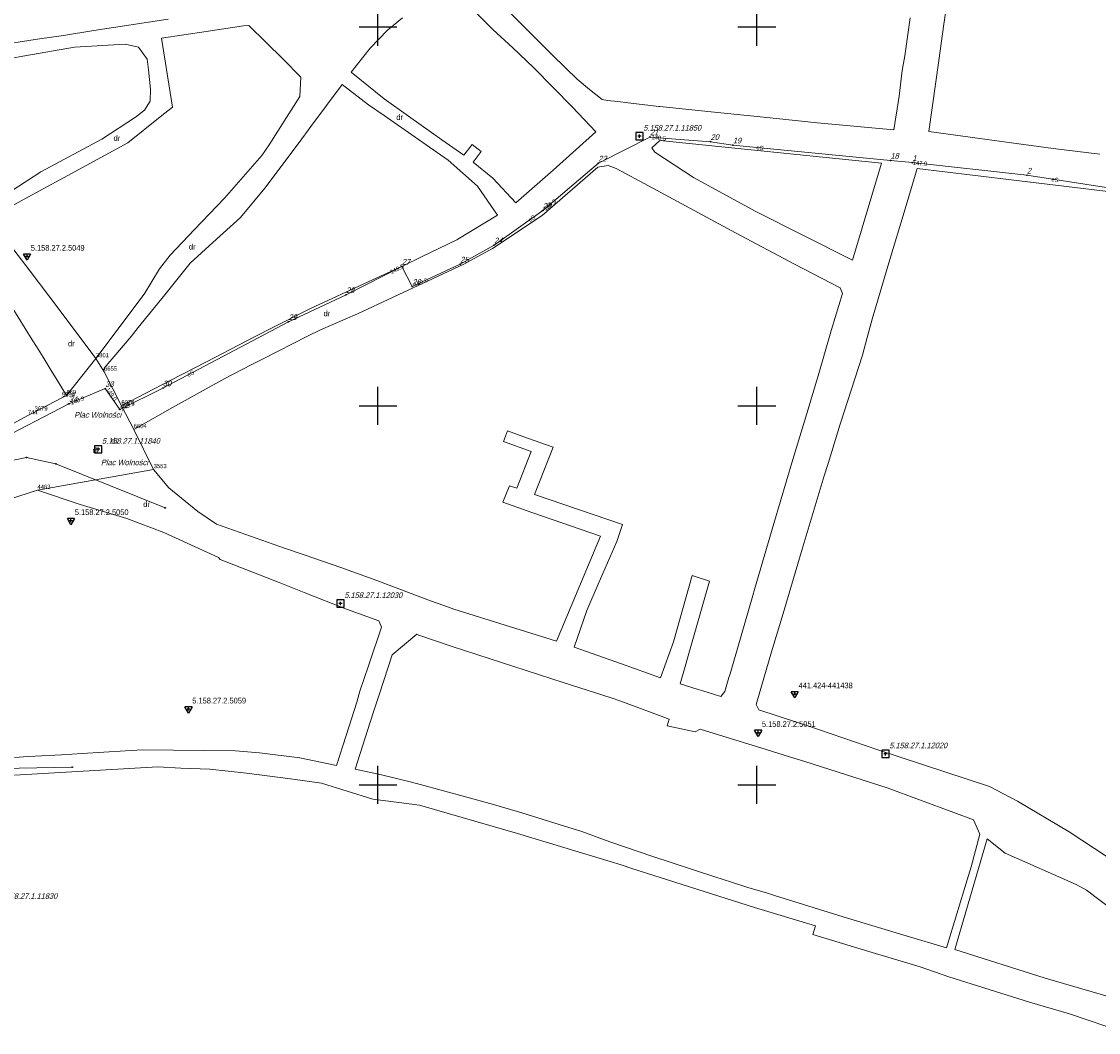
# Model space of a CAD drawing. Header units: metres. Extents: x 5548743 to 5556416, y 5707500 to 5714000.
# Tile 234 of 244: x 5554606 to 5554890, y 5710435 to 5710701. Entities that reach past the tile are written whole.
import ezdxf
from ezdxf.enums import TextEntityAlignment as Align

# ---------------------------------------------------------------- set-up
doc = ezdxf.new("R2010")
doc.units = ezdxf.units.M
doc.linetypes.add('219-1000', pattern=[0])
doc.layers.get('0').update_dxf_attribs({"color": 2, "lineweight": 5})
doc.styles.get("Standard").update_dxf_attribs({"font": 'Working1250', "width": 0.75})

# ---------------------------------------------------------------- blocks, each defined once
blk = doc.blocks.new('203')
at = {"linetype": 'Continuous', "lineweight": 0}
h = blk.add_hatch(color=0, dxfattribs=at)
edge = h.paths.add_edge_path()
edge.add_arc((0, 0), 0.09, 0, 360)
blk = doc.blocks.new('PW01')
at = {"linetype": 'Continuous', "lineweight": 13}
h = blk.add_hatch(color=0, dxfattribs=at)
edge = h.paths.add_edge_path()
edge.add_arc((0, 0), 0.18, 0, 360)
blk = doc.blocks.new('PIKIETAW1891')
at = {"color": 0}
blk.add_circle((0, 0), 0.09, dxfattribs=at)
blk = doc.blocks.new('OSSP')
at = {"color": 0}
for p, q in [((-0.939, 0.938), (-0.939, -0.938)), ((-0.939, 0.938), (-0.939, -0.938)), ((0.936, 0.938), (-0.939, 0.938)), ((0.936, 0.938), (-0.939, 0.938)), ((0.45, 0), (-0.45, 0)), ((0.45, 0), (-0.45, 0)), ((0, -0.45), (0, 0.45)), ((0, -0.45), (0, 0.45)), ((0.936, -0.938), (0.936, 0.938)), ((0.936, -0.938), (0.936, 0.938)), ((-0.939, -0.938), (0.936, -0.938)), ((-0.939, -0.938), (0.936, -0.938))]:
    blk.add_line(p, q, dxfattribs=at)
blk = doc.blocks.new('OSSH')
at = {"color": 0}
for p, q in [((0, -1.081), (-0.936, 0.543)), ((0.939, 0.543), (-0.936, 0.543)), ((-0.375, 0), (0.375, 0)), ((0.939, 0.543), (0, -1.081)), ((0, -0.375), (0, 0.375))]:
    blk.add_line(p, q, dxfattribs=at)
blk = doc.blocks.new('RAMKA1000K')
at = {"color": 0}
for p, q in [((295, 500), (305, 500)), ((300, 495), (300, 500)), ((395, 500), (405, 500)), ((400, 495), (400, 500)), ((300, 195), (300, 205)), ((400, 195), (400, 205)), ((295, 200), (305, 200)), ((395, 200), (405, 200)), ((300, 95), (300, 105)), ((400, 95), (400, 105)), ((295, 100), (305, 100)), ((395, 100), (405, 100)), ((300, 0), (300, 5)), ((400, 0), (400, 5)), ((295, 0), (305, 0)), ((395, 0), (405, 0))]:
    blk.add_line(p, q, dxfattribs=at)

msp = doc.modelspace()

# ---------------------------------------------------------------- linework, layer by layer
at = {"layer": '218-kontur użytku gruntowego', "color": 3, "linetype": 'CONTINUOUS', "lineweight": 18, "flags": 128}
for points in [[(5554849.36, 5710700.68), (5554853.99, 5710731.67)], [(5554740.67, 5710697.84), (5554729.89, 5710708.75)], [(5554721.91, 5710707.87), (5554730.3, 5710699.32)], [(5554644.63, 5710702), (5554624.99, 5710699.02)], [(5554654.64, 5710698.74), (5554664.55, 5710700.22)], [(5554664.55, 5710700.22), (5554665.92, 5710700.33)], [(5554665.92, 5710700.33), (5554675.02, 5710691.46)], [(5554702.48, 5710699.14), (5554706.45, 5710702.34)], [(5554840.44, 5710702.38), (5554839.07, 5710692.34)], [(5554848.04, 5710691.14), (5554849.36, 5710700.68)], [(5554616.99, 5710697.72), (5554610.71, 5710696.81)], [(5554624.99, 5710699.02), (5554616.99, 5710697.72)], [(5554642.9, 5710696.95), (5554654.64, 5710698.74)], [(5554697.92, 5710694.31), (5554702.48, 5710699.14)], [(5554730.3, 5710699.32), (5554735.56, 5710694.4)], [(5554746.12, 5710692.42), (5554740.67, 5710697.84)], [(5554610.71, 5710696.81), (5554598.18, 5710694.84)], [(5554606.84, 5710692.32), (5554619.9, 5710694.62)], [(5554619.9, 5710694.62), (5554633.25, 5710695.38)], [(5554633.25, 5710695.38), (5554636.8, 5710694.63)], [(5554636.8, 5710694.63), (5554639.07, 5710691.48)], [(5554645.82, 5710678.81), (5554642.9, 5710696.95)], [(5554692.92, 5710688.04), (5554697.92, 5710694.31)], [(5554735.56, 5710694.4), (5554741.04, 5710689.26)], [(5554602.82, 5710691.6), (5554606.84, 5710692.32)], [(5554639.07, 5710691.48), (5554639.48, 5710688.67)], [(5554675.02, 5710691.46), (5554679.67, 5710686.71)], [(5554752.56, 5710686.15), (5554746.12, 5710692.42)], [(5554839.07, 5710692.34), (5554838.36, 5710688.44)], [(5554639.48, 5710688.67), (5554639.95, 5710683.53)], [(5554741.04, 5710689.26), (5554751.37, 5710678.75)], [(5554845.35, 5710672.38), (5554848.04, 5710691.14)], [(5554679.67, 5710686.71), (5554679.4, 5710681.56)], [(5554701.64, 5710680.95), (5554692.92, 5710688.04)], [(5554755.85, 5710683.45), (5554752.56, 5710686.15)], [(5554838.36, 5710688.44), (5554837.54, 5710681.66)], [(5554639.95, 5710683.53), (5554639.86, 5710680.37)], [(5554682.26, 5710673.66), (5554690.59, 5710684.79)], [(5554690.59, 5710684.79), (5554697.53, 5710679.4)], [(5554759.13, 5710680.79), (5554755.85, 5710683.45)], [(5554639.86, 5710680.37), (5554638.37, 5710677.98)], [(5554679.4, 5710681.56), (5554671.26, 5710668.86)], [(5554708.08, 5710676.39), (5554701.64, 5710680.95)], [(5554760.55, 5710680.58), (5554759.13, 5710680.79)], [(5554763.3, 5710680.26), (5554760.55, 5710680.58)], [(5554766.04, 5710679.94), (5554763.3, 5710680.26)], [(5554837.54, 5710681.66), (5554836.11, 5710672.77)], [(5554638.37, 5710677.98), (5554636.03, 5710676.17)], [(5554642.51, 5710676.19), (5554645.82, 5710678.81)], [(5554697.53, 5710679.4), (5554701.6, 5710676.55)], [(5554751.37, 5710678.75), (5554757.53, 5710672.29)], [(5554774.1, 5710678.96), (5554766.04, 5710679.94)], [(5554774.43, 5710678.92), (5554774.1, 5710678.96)], [(5554790.51, 5710677.28), (5554774.43, 5710678.92)], [(5554803.5, 5710675.95), (5554790.51, 5710677.28)], [(5554636.03, 5710676.17), (5554627.16, 5710670.35)], [(5554633.98, 5710669.39), (5554642.51, 5710676.19)], [(5554701.6, 5710676.55), (5554709.8, 5710670.84)], [(5554716.84, 5710670.15), (5554708.08, 5710676.39)], [(5554815.91, 5710674.68), (5554803.5, 5710675.95)], [(5554836.11, 5710672.77), (5554815.91, 5710674.68)], [(5554679.22, 5710669.45), (5554682.26, 5710673.66)], [(5554757.53, 5710672.29), (5554746.23, 5710662.18)], [(5554863.3, 5710669.93), (5554845.35, 5710672.38)], [(5554627.16, 5710670.35), (5554611.01, 5710661.73)], [(5554617.03, 5710660.15), (5554633.98, 5710669.39)], [(5554671.26, 5710668.86), (5554669.33, 5710665.99)], [(5554670.15, 5710657.4), (5554679.22, 5710669.45)], [(5554709.8, 5710670.84), (5554718.51, 5710664.81)], [(5554722.62, 5710666.11), (5554716.84, 5710670.15)], [(5554724.82, 5710668.94), (5554722.62, 5710666.11)], [(5554727.26, 5710667.06), (5554724.82, 5710668.94)], [(5554772.31, 5710668.07), (5554774.37, 5710669.99)], [(5554774.37, 5710669.99), (5554832.89, 5710663.98)], [(5554878.15, 5710667.9), (5554863.3, 5710669.93)], [(5554669.33, 5710665.99), (5554659.5, 5710654.76)], [(5554725.09, 5710664.28), (5554727.26, 5710667.06)], [(5554773.11, 5710666.94), (5554772.31, 5710668.07)], [(5554783.28, 5710660.25), (5554773.11, 5710666.94)], [(5554890.47, 5710666.39), (5554878.15, 5710667.9)], [(5554718.51, 5710664.81), (5554726.23, 5710657.97)], [(5554730.32, 5710660.07), (5554725.09, 5710664.28)], [(5554758.07, 5710662.99), (5554760.74, 5710663.4)], [(5554760.74, 5710663.4), (5554762.86, 5710662.64)], [(5554832.89, 5710663.98), (5554825.25, 5710638.43)], [(5554611.01, 5710661.73), (5554603.24, 5710656.58)], [(5554746.23, 5710662.18), (5554736.4, 5710653.54)], [(5554743.32, 5710650.18), (5554758.07, 5710662.99)], [(5554762.86, 5710662.64), (5554771.43, 5710658.02)], [(5554799.59, 5710651.34), (5554783.28, 5710660.25)], [(5554838.85, 5710651.04), (5554842.3, 5710662.58)], [(5554842.3, 5710662.58), (5554856.91, 5710660.82)], [(5554856.91, 5710660.82), (5554918.2, 5710653.47)], [(5554606.62, 5710654.49), (5554617.03, 5710660.15)], [(5554663.72, 5710649.63), (5554670.15, 5710657.4)], [(5554726.23, 5710657.97), (5554731.59, 5710650.28)], [(5554736.4, 5710653.54), (5554730.32, 5710660.07)], [(5554771.43, 5710658.02), (5554794.33, 5710645.59)], [(5554659.5, 5710654.76), (5554651.59, 5710646.54)], [(5554597.48, 5710649.51), (5554606.62, 5710654.49)], [(5554656.44, 5710643.09), (5554663.72, 5710649.63)], [(5554731.59, 5710650.28), (5554721.04, 5710643.94)], [(5554730.21, 5710641.53), (5554743.32, 5710650.18)], [(5554825.25, 5710638.43), (5554799.59, 5710651.34)], [(5554835.11, 5710638.55), (5554838.85, 5710651.04)], [(5554651.59, 5710646.54), (5554645.15, 5710639.72)], [(5554720.79, 5710643.78), (5554711.48, 5710639.29)], [(5554721.04, 5710643.94), (5554720.79, 5710643.78)], [(5554794.33, 5710645.59), (5554809.96, 5710637.33)], [(5554608.18, 5710635.47), (5554603.91, 5710641.15)], [(5554650.41, 5710637.58), (5554656.44, 5710643.09)], [(5554722.66, 5710637.35), (5554730.21, 5710641.53)], [(5554645.15, 5710639.72), (5554642.33, 5710636.1)], [(5554643.75, 5710629.27), (5554650.41, 5710637.58)], [(5554711.48, 5710639.29), (5554706.79, 5710636.99)], [(5554830.4, 5710622.82), (5554835.11, 5710638.55)], [(5554615.57, 5710625.74), (5554608.18, 5710635.47)], [(5554642.33, 5710636.1), (5554638.29, 5710629.45)], [(5554706.79, 5710636.99), (5554697.4, 5710632.67)], [(5554711.77, 5710632.3), (5554722.66, 5710637.35)], [(5554809.96, 5710637.33), (5554821.95, 5710631.08)], [(5554697.4, 5710632.67), (5554682.17, 5710625.66)], [(5554706.81, 5710630), (5554711.77, 5710632.3)], [(5554638.29, 5710629.45), (5554625.57, 5710612.45)], [(5554636.71, 5710620.61), (5554643.75, 5710629.27)], [(5554703.99, 5710628.69), (5554706.81, 5710630)], [(5554822.57, 5710629.62), (5554819.7, 5710620.12)], [(5554821.95, 5710631.08), (5554822.57, 5710629.62)], [(5554603.24, 5710626.33), (5554608.74, 5710617.37)], [(5554694.6, 5710624.29), (5554703.99, 5710628.69)], [(5554625.57, 5710612.45), (5554615.57, 5710625.74)], [(5554682.17, 5710625.66), (5554672.09, 5710620.55)], [(5554684.83, 5710620), (5554694.6, 5710624.29)], [(5554634.83, 5710618.31), (5554636.71, 5710620.61)], [(5554672.09, 5710620.55), (5554667.46, 5710618.2)], [(5554829.1, 5710617.98), (5554830.4, 5710622.82)], [(5554627.78, 5710609.91), (5554634.83, 5710618.31)], [(5554667.46, 5710618.2), (5554654.78, 5710611.63)], [(5554669.69, 5710612.39), (5554681.42, 5710618.39)], [(5554681.42, 5710618.39), (5554684.83, 5710620)], [(5554819.7, 5710620.12), (5554816.13, 5710607.89)], [(5554827.87, 5710613.39), (5554829.1, 5710617.98)], [(5554608.74, 5710617.37), (5554609.9, 5710615.59)], [(5554609.9, 5710615.59), (5554611.61, 5710612.8)], [(5554611.61, 5710612.8), (5554614.01, 5710608.88)], [(5554666.52, 5710610.84), (5554669.69, 5710612.39)], [(5554821.94, 5710595.11), (5554827.87, 5710613.39)], [(5554627.68, 5710609.47), (5554627.78, 5710609.91)], [(5554627.72, 5710608.91), (5554627.68, 5710609.47)], [(5554654.78, 5710611.63), (5554645.15, 5710606.66)], [(5554659.6, 5710607.15), (5554666.52, 5710610.84)], [(5554614.01, 5710608.88), (5554615.06, 5710607.18)], [(5554615.06, 5710607.18), (5554617.8, 5710602.71)], [(5554632.3, 5710600.02), (5554627.72, 5710608.91)], [(5554645.15, 5710606.66), (5554632.3, 5710600.02)], [(5554645.78, 5710599.53), (5554659.6, 5710607.15)], [(5554815.72, 5710606.45), (5554814.24, 5710601.44)], [(5554816.13, 5710607.89), (5554815.72, 5710606.45)], [(5554616.61, 5710602.1), (5554609.38, 5710598.35)], [(5554617.8, 5710602.71), (5554616.61, 5710602.1)], [(5554814.24, 5710601.44), (5554813.82, 5710600)], [(5554609.38, 5710598.35), (5554607.6, 5710597.42)], [(5554635.54, 5710593.76), (5554645.78, 5710599.53)], [(5554813.82, 5710600), (5554809.49, 5710585.86)], [(5554607.6, 5710597.42), (5554602.95, 5710594.88)], [(5554818.83, 5710584.75), (5554821.94, 5710595.11)], [(5554640.8, 5710583.2), (5554635.54, 5710593.76)], [(5554734.18, 5710593.38), (5554733.14, 5710590.56)], [(5554739.46, 5710591.47), (5554734.18, 5710593.38)], [(5554733.14, 5710590.56), (5554740.4, 5710587.94)], [(5554746.2, 5710589.03), (5554739.46, 5710591.47)], [(5554740.4, 5710587.94), (5554736.61, 5710578.24)], [(5554741.33, 5710576.62), (5554746.2, 5710589.03)], [(5554809.49, 5710585.86), (5554804.48, 5710568.95)], [(5554817.79, 5710581.52), (5554818.83, 5710584.75)], [(5554644.79, 5710578.37), (5554640.8, 5710583.2)], [(5554811.96, 5710562.16), (5554817.79, 5710581.52)], [(5554652.48, 5710572.12), (5554644.79, 5710578.37)], [(5554734.72, 5710578.89), (5554732.98, 5710574.53)], [(5554736.61, 5710578.24), (5554734.72, 5710578.89)], [(5554590.07, 5710571.3), (5554610.13, 5710577.71)], [(5554610.13, 5710577.71), (5554621.39, 5710573.98)], [(5554764.57, 5710568.63), (5554741.33, 5710576.62)], [(5554621.39, 5710573.98), (5554633.71, 5710570.24)], [(5554657.41, 5710568.75), (5554652.48, 5710572.12)], [(5554732.98, 5710574.53), (5554740.6, 5710571.79)], [(5554633.71, 5710570.24), (5554643.52, 5710566.58)], [(5554740.6, 5710571.79), (5554758.73, 5710565.56)], [(5554643.52, 5710566.58), (5554657.89, 5710559.92)], [(5554675.34, 5710562.38), (5554657.41, 5710568.75)], [(5554763.07, 5710564.19), (5554764.57, 5710568.63)], [(5554804.48, 5710568.95), (5554799.37, 5710551.54)], [(5554758.73, 5710565.56), (5554747.14, 5710537.87)], [(5554758.14, 5710552.91), (5554763.07, 5710564.19)], [(5554680.82, 5710560.6), (5554675.34, 5710562.38)], [(5554806.65, 5710544.32), (5554811.96, 5710562.16)], [(5554657.89, 5710559.92), (5554658.33, 5710559.41)], [(5554658.33, 5710559.41), (5554673.9, 5710553.35)], [(5554690.16, 5710557.29), (5554680.82, 5710560.6)], [(5554699.71, 5710553.91), (5554690.16, 5710557.29)], [(5554782.89, 5710555.23), (5554777.97, 5710537.69)], [(5554787.48, 5710553.72), (5554782.89, 5710555.23)], [(5554673.9, 5710553.35), (5554680.52, 5710550.71)], [(5554713.9, 5710548.53), (5554699.71, 5710553.91)], [(5554755.1, 5710545.99), (5554758.14, 5710552.91)], [(5554781.5, 5710532.76), (5554787.48, 5710553.72)], [(5554680.52, 5710550.71), (5554691.67, 5710546.36)], [(5554798.91, 5710549.95), (5554792.92, 5710529.25)], [(5554799.37, 5710551.54), (5554798.91, 5710549.95)], [(5554717.41, 5710547.27), (5554713.9, 5710548.53)], [(5554719.99, 5710546.35), (5554717.41, 5710547.27)], [(5554691.67, 5710546.36), (5554700.19, 5710543.25)], [(5554730.79, 5710542.98), (5554719.99, 5710546.35)], [(5554751.75, 5710536.33), (5554755.1, 5710545.99)], [(5554803.89, 5710535.04), (5554806.65, 5710544.32)], [(5554700.94, 5710541.59), (5554697.51, 5710531.34)], [(5554700.19, 5710543.25), (5554700.74, 5710542.03)], [(5554700.74, 5710542.03), (5554700.94, 5710541.59)], [(5554747.14, 5710537.87), (5554730.79, 5710542.98)], [(5554703.71, 5710534.27), (5554710.27, 5710539.69)], [(5554710.27, 5710539.69), (5554710.78, 5710539.51)], [(5554710.78, 5710539.51), (5554719.59, 5710536.48)], [(5554719.59, 5710536.48), (5554735.83, 5710531.22)], [(5554764.27, 5710531.88), (5554751.75, 5710536.33)], [(5554777.97, 5710537.69), (5554774.58, 5710528.21)], [(5554700.43, 5710524.03), (5554703.71, 5710534.27)], [(5554781.22, 5710531.8), (5554781.5, 5710532.76)], [(5554799.79, 5710521.14), (5554803.89, 5710535.04)], [(5554697.51, 5710531.34), (5554695.21, 5710524.65)], [(5554735.83, 5710531.22), (5554748.92, 5710527.02)], [(5554774.58, 5710528.21), (5554764.27, 5710531.88)], [(5554779.74, 5710526.62), (5554781.22, 5710531.8)], [(5554748.92, 5710527.02), (5554761.57, 5710522.89)], [(5554784.51, 5710525.15), (5554779.74, 5710526.62)], [(5554792.64, 5710528.29), (5554791.58, 5710524.59)], [(5554792.92, 5710529.25), (5554792.64, 5710528.29)], [(5554695.21, 5710524.65), (5554694.43, 5710521.8)], [(5554698.98, 5710519.74), (5554700.43, 5710524.03)], [(5554785.72, 5710524.78), (5554784.51, 5710525.15)], [(5554788.83, 5710523.82), (5554785.72, 5710524.78)], [(5554790.48, 5710523.32), (5554788.83, 5710523.82)], [(5554791.58, 5710524.59), (5554790.48, 5710523.32)], [(5554694.43, 5710521.8), (5554691.65, 5710512.99)], [(5554761.57, 5710522.89), (5554764.13, 5710522.02)], [(5554764.13, 5710522.02), (5554776.84, 5710517.32)], [(5554800.51, 5710519.76), (5554799.79, 5710521.14)], [(5554697.93, 5710516.51), (5554698.98, 5710519.74)], [(5554810.96, 5710516.35), (5554800.51, 5710519.76)], [(5554693.99, 5710504.11), (5554697.93, 5710516.51)], [(5554776.84, 5710517.32), (5554776.35, 5710515.58)], [(5554776.35, 5710515.58), (5554783.69, 5710513.95)], [(5554813.46, 5710515.56), (5554810.96, 5710516.35)], [(5554831.91, 5710509.2), (5554813.46, 5710515.56)], [(5554691.65, 5710512.99), (5554689.08, 5710505.11)], [(5554783.69, 5710513.95), (5554785.05, 5710514.66)], [(5554785.05, 5710514.66), (5554802.48, 5710509.27)], [(5554607.72, 5710507.43), (5554604.04, 5710507.22)], [(5554609.52, 5710507.53), (5554607.72, 5710507.43)], [(5554616.48, 5710507.86), (5554609.52, 5710507.53)], [(5554621.96, 5710508.22), (5554616.48, 5710507.86)], [(5554633.36, 5710508.99), (5554621.96, 5710508.22)], [(5554637.87, 5710509.25), (5554633.36, 5710508.99)], [(5554662.37, 5710508.98), (5554637.87, 5710509.25)], [(5554668.71, 5710508.4), (5554662.37, 5710508.98)], [(5554679.41, 5710507.12), (5554668.71, 5710508.4)], [(5554689.08, 5710505.11), (5554679.41, 5710507.12)], [(5554802.48, 5710509.27), (5554808.64, 5710507.4)], [(5554808.64, 5710507.4), (5554812.64, 5710506.12)], [(5554849.88, 5710503.28), (5554831.91, 5710509.2)], [(5554604.06, 5710502.56), (5554641.91, 5710504.71)], [(5554641.91, 5710504.71), (5554647.95, 5710504.41)], [(5554647.95, 5710504.41), (5554655.61, 5710504.13)], [(5554655.61, 5710504.13), (5554665.27, 5710503.08)], [(5554700.9, 5710502.59), (5554693.99, 5710504.11)], [(5554812.64, 5710506.12), (5554834.36, 5710499.18)], [(5554665.27, 5710503.08), (5554676.9, 5710501.55)], [(5554676.9, 5710501.55), (5554685.06, 5710500.39)], [(5554708.53, 5710500.74), (5554700.9, 5710502.59)], [(5554861.41, 5710499.55), (5554849.88, 5710503.28)], [(5554685.06, 5710500.39), (5554698.65, 5710496.17)], [(5554711.51, 5710500.01), (5554708.53, 5710500.74)], [(5554716.72, 5710498.57), (5554711.51, 5710500.01)], [(5554723.47, 5710496.7), (5554716.72, 5710498.57)], [(5554834.36, 5710499.18), (5554842.89, 5710496.04)], [(5554868.76, 5710495.65), (5554861.41, 5710499.55)], [(5554698.65, 5710496.17), (5554710.95, 5710494.61)], [(5554729.54, 5710495.05), (5554723.47, 5710496.7)], [(5554842.89, 5710496.04), (5554851.94, 5710492.69)], [(5554882.43, 5710487.57), (5554868.76, 5710495.65)], [(5554710.95, 5710494.61), (5554736.85, 5710487.18)], [(5554730.5, 5710494.75), (5554729.54, 5710495.05)], [(5554737.95, 5710492.55), (5554730.5, 5710494.75)], [(5554747.78, 5710489.5), (5554737.95, 5710492.55)], [(5554851.94, 5710492.69), (5554857.18, 5710490.75)], [(5554857.18, 5710490.75), (5554858.86, 5710486.95)], [(5554736.85, 5710487.18), (5554761.3, 5710479.74)], [(5554753.8, 5710487.64), (5554747.78, 5710489.5)], [(5554761.15, 5710484.94), (5554753.8, 5710487.64)], [(5554858.86, 5710486.95), (5554856.52, 5710478.38)], [(5554892.45, 5710480.98), (5554882.43, 5710487.57)], [(5554765.61, 5710483.44), (5554761.15, 5710484.94)], [(5554852.2, 5710456.49), (5554860.74, 5710485.76)], [(5554860.74, 5710485.76), (5554865.51, 5710481.99)], [(5554772.27, 5710481.18), (5554765.61, 5710483.44)], [(5554788.91, 5710475.74), (5554772.27, 5710481.18)], [(5554865.51, 5710481.99), (5554884.25, 5710473.68)], [(5554761.3, 5710479.74), (5554764.18, 5710478.86)], [(5554764.18, 5710478.86), (5554767, 5710477.89)], [(5554856.52, 5710478.38), (5554855.46, 5710474.9)], [(5554767, 5710477.89), (5554799.36, 5710467.62)], [(5554793.33, 5710474.32), (5554788.91, 5710475.74)], [(5554797.63, 5710472.91), (5554793.33, 5710474.32)], [(5554802.76, 5710471.36), (5554797.63, 5710472.91)], [(5554855.46, 5710474.9), (5554850.01, 5710457)], [(5554884.25, 5710473.68), (5554886.96, 5710472.18)], [(5554804.67, 5710470.78), (5554802.76, 5710471.36)], [(5554823.89, 5710464.79), (5554804.67, 5710470.78)], [(5554886.96, 5710472.18), (5554898.55, 5710463.47)], [(5554799.36, 5710467.62), (5554815.51, 5710462.76)], [(5554839.37, 5710460.17), (5554823.89, 5710464.79)], [(5554815.51, 5710462.76), (5554814.74, 5710460.46)], [(5554814.74, 5710460.46), (5554829.58, 5710455.99)], [(5554850.01, 5710457), (5554839.37, 5710460.17)], [(5554829.58, 5710455.99), (5554843.12, 5710451.97)], [(5554876.08, 5710448.97), (5554852.2, 5710456.49)], [(5554843.12, 5710451.97), (5554850.69, 5710449.3)], [(5554850.69, 5710449.3), (5554871.98, 5710442.64)], [(5554898.15, 5710442.55), (5554876.08, 5710448.97)], [(5554871.98, 5710442.64), (5554882.52, 5710439.53)], [(5554882.52, 5710439.53), (5554896.98, 5710434.64)]]:
    msp.add_lwpolyline(points, dxfattribs=at)
at = {"layer": '219-działka ewidencyjna', "color": 7, "linetype": '219-1000', "lineweight": 18, "flags": 128}
for points in [[(5554625.57, 5710612.45), (5554617.8, 5710602.71)], [(5554625.57, 5710612.45), (5554627.72, 5710608.91)], [(5554627.72, 5710608.91), (5554632.3, 5710600.02)], [(5554616.61, 5710602.1), (5554609.38, 5710598.35)], [(5554617.8, 5710602.71), (5554616.61, 5710602.1)], [(5554609.38, 5710598.35), (5554607.6, 5710597.42)], [(5554632.3, 5710600.02), (5554635.54, 5710593.76)], [(5554607.6, 5710597.42), (5554602.95, 5710594.88)], [(5554635.54, 5710593.76), (5554640.8, 5710583.2)], [(5554640.8, 5710583.2), (5554610.13, 5710577.71)], [(5554610.13, 5710577.71), (5554590.07, 5710571.3)]]:
    msp.add_lwpolyline(points, dxfattribs=at)
at = {"layer": 'przewód elektroenergetyczny podziemny', "color": 1, "linetype": 'CONTINUOUS', "lineweight": 18, "flags": 128}
msp.add_lwpolyline([(5554896.72, 5710656.91), (5554871.27, 5710660.81), (5554841.04, 5710664.14), (5554835.26, 5710664.75), (5554793.68, 5710668.77), (5554787.79, 5710669.68), (5554771.78, 5710670.91), (5554758.18, 5710664), (5554743.5, 5710651.51), (5554730.66, 5710642.4), (5554721.73, 5710637.34), (5554709.05, 5710631.46), (5554706.29, 5710636.77), (5554691.58, 5710629.29), (5554676.4, 5710622.17), (5554643.26, 5710604.68), (5554631.88, 5710599.03), (5554628.03, 5710604.51), (5554618.42, 5710600.52), (5554598.73, 5710590.31)], dxfattribs=at)
at = {"layer": 'przewód kanalizacyjny', "color": 34, "linetype": 'CONTINUOUS', "lineweight": 18, "flags": 128}
msp.add_lwpolyline([(5554530.63, 5710451.33), (5554544.48, 5710475.04), (5554559.68, 5710497.25), (5554572.54, 5710503.78), (5554619.33, 5710504.63)], dxfattribs=at)
at = {"layer": 'przewód telekomunikacyjny podziemny', "color": 30, "linetype": 'CONTINUOUS', "lineweight": 18, "flags": 128}
msp.add_lwpolyline([(5554374.01, 5710454.75), (5554369.95, 5710464.56), (5554368.86, 5710465.36), (5554380.31, 5710483.95), (5554389.55, 5710494.24), (5554395.67, 5710499.5), (5554427.9, 5710522.38), (5554455.78, 5710532.81), (5554483.92, 5710541.5), (5554524.38, 5710553.96), (5554539.21, 5710559.79), (5554555.97, 5710566.98), (5554585.2, 5710580.72), (5554598.19, 5710584.52), (5554607.28, 5710586.33), (5554615.01, 5710584.66), (5554643.84, 5710573.06)], dxfattribs=at)

# ---------------------------------------------------------------- block references
at = {"layer": '203-punkt graniczny', "color": 7, "linetype": 'CONTINUOUS', "lineweight": 18}
for p in [(5554625.57, 5710612.45), (5554627.72, 5710608.91), (5554616.61, 5710602.1), (5554617.8, 5710602.71), (5554609.38, 5710598.35), (5554632.3, 5710600.02), (5554607.6, 5710597.42), (5554635.54, 5710593.76), (5554640.8, 5710583.2), (5554610.13, 5710577.71)]:
    msp.add_blockref('203', p, dxfattribs=at)
at = {"layer": 'Punkt roboczy BDOT GESUT K1', "color": 6, "linetype": 'CONTINUOUS', "lineweight": 18}
for p in [(5554771.78, 5710670.91), (5554771.78, 5710670.91), (5554787.79, 5710669.68), (5554793.68, 5710668.77), (5554758.18, 5710664), (5554835.26, 5710664.75), (5554841.04, 5710664.14), (5554841.04, 5710664.14), (5554871.27, 5710660.81), (5554743.5, 5710651.51), (5554743.5, 5710651.51), (5554730.66, 5710642.4), (5554706.29, 5710636.77), (5554706.29, 5710636.77), (5554721.73, 5710637.34), (5554691.58, 5710629.29), (5554709.05, 5710631.46), (5554709.05, 5710631.46), (5554676.4, 5710622.17), (5554628.03, 5710604.51), (5554628.03, 5710604.51), (5554643.26, 5710604.68), (5554618.42, 5710600.52), (5554618.42, 5710600.52), (5554631.88, 5710599.03), (5554631.88, 5710599.03), (5554607.28, 5710586.33), (5554615.01, 5710584.66), (5554643.84, 5710573.06), (5554619.33, 5710504.63)]:
    msp.add_blockref('PIKIETAW1891', p, dxfattribs=at)
at = {"layer": 'rzedna', "color": 1, "linetype": 'CONTINUOUS', "lineweight": 18}
for p in [(5554771.78, 5710670.91), (5554841.04, 5710664.14), (5554743.5, 5710651.51), (5554706.29, 5710636.77), (5554709.05, 5710631.46), (5554628.03, 5710604.51), (5554618.42, 5710600.52), (5554631.88, 5710599.03)]:
    msp.add_blockref('PW01', p, dxfattribs=at)
at = {"layer": 'Szczegółowa osnowa geodezyjna pozioma', "color": 7, "linetype": 'CONTINUOUS', "lineweight": 13}
for p in [(5554769.015, 5710671.119), (5554626.154, 5710588.509), (5554690.115, 5710547.811), (5554833.939, 5710508.169)]:
    msp.add_blockref('OSSP', p, dxfattribs=at)
at = {"layer": 'Szczegółowa osnowa geodezyjna wysokościowa', "color": 7, "linetype": 'CONTINUOUS', "lineweight": 13}
for p in [(5554607.39, 5710639.46), (5554618.99, 5710569.7), (5554810, 5710524), (5554650, 5710520), (5554800.34, 5710513.82)]:
    msp.add_blockref('OSSH', p, dxfattribs=at)
at = {"layer": 'Wstawianie ramki sekcyjnej z opisem', "color": 7, "linetype": 'CONTINUOUS', "lineweight": 13}
for p in [(5554400, 5710500), (5554400, 5710500), (5554400, 5710500), (5554400, 5710500), (5554400, 5710000), (5554400, 5710000), (5554400, 5710000), (5554400, 5710000)]:
    msp.add_blockref('RAMKA1000K', p, dxfattribs=at)

# ---------------------------------------------------------------- texts
at = {"layer": '203-punkt graniczny-Atr103', "color": 7, "width": 0.9}
for s, p in [('3801', (5554625.57, 5710612.45)), ('3801', (5554625.57, 5710612.45)), ('6655', (5554627.72, 5710608.91)), ('6655', (5554627.72, 5710608.91)), ('5594', (5554616.61, 5710602.1)), ('5594', (5554616.61, 5710602.1)), ('869', (5554617.8, 5710602.71)), ('869', (5554617.8, 5710602.71)), ('6078', (5554632.3, 5710600.02)), ('6078', (5554632.3, 5710600.02)), ('744', (5554607.6, 5710597.42)), ('744', (5554607.6, 5710597.42)), ('3679', (5554609.38, 5710598.35)), ('3679', (5554609.38, 5710598.35)), ('6604', (5554635.54, 5710593.76)), ('6604', (5554635.54, 5710593.76)), ('3553', (5554640.8, 5710583.2)), ('3553', (5554640.8, 5710583.2)), ('4463', (5554610.13, 5710577.71)), ('4463', (5554610.13, 5710577.71))]:
    msp.add_text(s, height=1.125, dxfattribs=at).set_placement(p, align=Align.BOTTOM_LEFT)
at = {"layer": '210-oznaczenie konturu użytku gruntowego', "color": 3, "linetype": 'CONTINUOUS', "lineweight": 18, "width": 0.79}
for p in [(5554704.84, 5710675.39), (5554630.21, 5710669.87), (5554650.09, 5710641.21), (5554685.63, 5710623.61), (5554618.21, 5710615.65), (5554624.72, 5710587.5), (5554629.59, 5710589.97), (5554638.04, 5710573.27)]:
    msp.add_text('dr', height=1.5, dxfattribs=at).set_placement(p)
at = {"layer": '994-Nazwa ulicy', "color": 7, "linetype": 'CONTINUOUS', "lineweight": 18, "oblique": 15, "width": 0.79}
for p in [(5554619.81, 5710596.84), (5554626.87, 5710584.3)]:
    msp.add_text('Plac Wolności', height=1.5, dxfattribs=at).set_placement(p)
at = {"layer": 'przewód elektroenergetyczny podziemny-Atr1', "color": 1, "width": 0.9}
for rotation, p in [(353.2, (5554799.91, 5710668.17)), (349.982, (5554877.77, 5710659.82)), (33.999, (5554739.8, 5710648.88)), (26.517, (5554649.71, 5710608.08))]:
    msp.add_text('eS', height=1.125, rotation=rotation, dxfattribs=at).set_placement(p, align=Align.MIDDLE_LEFT)
at = {"layer": 'Punkt roboczy BDOT GESUT K1-Atr103', "color": 6, "oblique": 15, "width": 0.9}
for s, p in [('21', (5554771.78, 5710670.91)), ('21', (5554771.78, 5710670.91)), ('20', (5554787.79, 5710669.68)), ('19', (5554793.68, 5710668.77)), ('22', (5554758.18, 5710664)), ('18', (5554835.26, 5710664.75)), ('1', (5554841.04, 5710664.14)), ('1', (5554841.04, 5710664.14)), ('2', (5554871.27, 5710660.81)), ('23', (5554743.5, 5710651.51)), ('23', (5554743.5, 5710651.51)), ('24', (5554730.66, 5710642.4)), ('27', (5554706.29, 5710636.77)), ('27', (5554706.29, 5710636.77)), ('25', (5554721.73, 5710637.34)), ('26', (5554709.05, 5710631.46)), ('26', (5554709.05, 5710631.46)), ('28', (5554691.58, 5710629.29)), ('29', (5554676.4, 5710622.17)), ('33', (5554628.03, 5710604.51)), ('33', (5554628.03, 5710604.51)), ('30', (5554643.26, 5710604.68)), ('34', (5554618.42, 5710600.52)), ('34', (5554618.42, 5710600.52)), ('32', (5554631.88, 5710599.03)), ('32', (5554631.88, 5710599.03))]:
    msp.add_text(s, height=1.5, dxfattribs=at).set_placement(p, align=Align.BOTTOM_LEFT)
at = {"layer": 'rzedna-Atr2', "color": 1, "width": 0.9}
for s, rotation, p in [('148.5', 354.282, (5554772.17, 5710670.88)), ('147.9', 355.022, (5554841.12, 5710664.17)), ('149.3', 39.082, (5554743.84, 5710651.79)), ('149.5', 25.633, (5554703.26, 5710635.23)), ('149.6', 23.774, (5554709.55, 5710631.77)), ('148.9', 21.259, (5554618.87, 5710600.71)), ('149.3', 25.071, (5554632.12, 5710599.15))]:
    msp.add_text(s, height=1.125, rotation=rotation, dxfattribs=at).set_placement(p, align=Align.MIDDLE_LEFT)
msp.add_text('149.0', height=1.125, rotation=303.856, dxfattribs=at).set_placement((5554628.14, 5710604.34))
at = {"layer": 'Szczegółowa osnowa geodezyjna pozioma-Atr103', "color": 7, "oblique": 15, "width": 0.9}
for s, p in [('5.158.27.1.11850', (5554770.015, 5710672.119)), ('5.158.27.1.11840', (5554627.154, 5710589.509)), ('5.158.27.1.12030', (5554691.115, 5710548.811)), ('5.158.27.1.12020', (5554834.939, 5710509.169)), ('5.158.27.1.11830', (5554600.081, 5710469.427))]:
    msp.add_text(s, height=1.5, dxfattribs=at).set_placement(p, align=Align.BOTTOM_LEFT)
at = {"layer": 'Szczegółowa osnowa geodezyjna wysokościowa-Atr103', "color": 7, "width": 0.9}
for s, p in [('5.158.27.2.5049', (5554608.39, 5710640.46)), ('5.158.27.2.5050', (5554619.99, 5710570.7)), ('441.424-441438', (5554811, 5710525)), ('5.158.27.2.5059', (5554651, 5710521)), ('5.158.27.2.5051', (5554801.34, 5710514.82))]:
    msp.add_text(s, height=1.5, dxfattribs=at).set_placement(p, align=Align.BOTTOM_LEFT)

doc.saveas('drawing.dxf')
